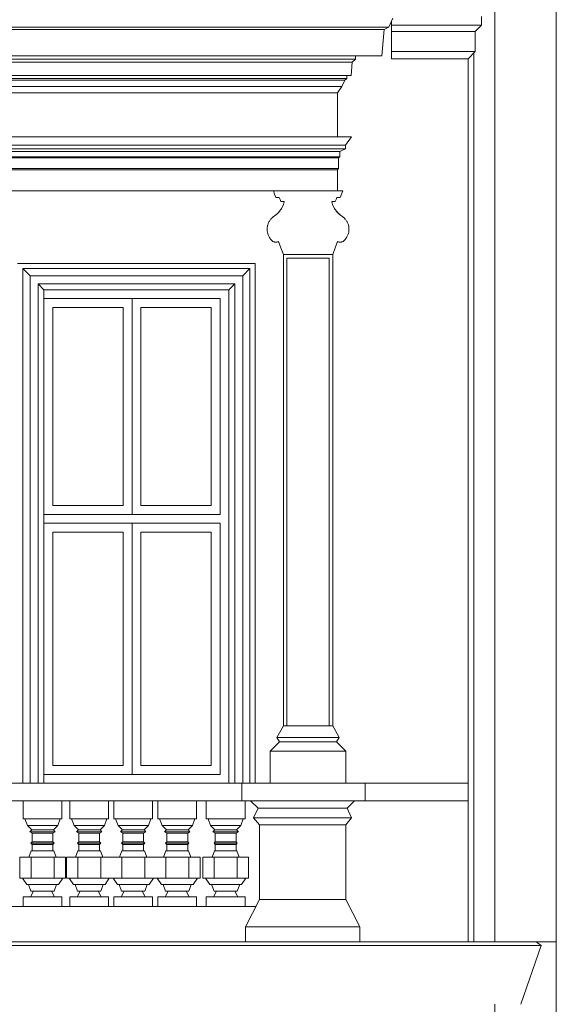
# Model space of a CAD drawing. Header units: metres. Extents: x -1.8 to 41.7, y -0.9 to 24.3.
# Tile 26 of 28: x 36.7 to 39.8, y 5 to 10.6. Entities that reach past the tile are written whole.
import ezdxf

# ---------------------------------------------------------------- set-up
doc = ezdxf.new("R2010")
doc.units = ezdxf.units.M
doc.layers.add('AV-STAVBA', color=7, linetype='Continuous', lineweight=18)

# ---------------------------------------------------------------- blocks, each defined once
blk = doc.blocks.new('WI_4-4_dvojité - 2400x2800-1624761-Pohled JV')
at = {"layer": 'AV-STAVBA'}
for p, q in [((36.0548, 9.05), (35.5548, 9.05)), ((35.5548, 9.05), (35.5548, 7.825)), ((35.5548, 7.825), (35.5548, 9.05)), ((35.5548, 9.05), (36.5548, 9.05)), ((35.6048, 7.875), (35.6048, 9)), ((35.6048, 9), (36.0048, 9)), ((36.0048, 9), (36.0048, 7.875)), ((36.0548, 7.825), (36.0548, 9.05)), ((36.5548, 9.05), (36.0548, 9.05)), ((36.0548, 9.05), (36.0548, 7.825)), ((36.1048, 7.875), (36.1048, 9)), ((36.1048, 9), (36.5048, 9)), ((36.5048, 9), (36.5048, 7.875)), ((37.3548, 9.05), (36.8548, 9.05)), ((36.8548, 9.05), (37.8548, 9.05)), ((36.9048, 7.875), (36.9048, 9)), ((36.9048, 9), (37.3048, 9)), ((37.3048, 9), (37.3048, 7.875)), ((37.3548, 7.825), (37.3548, 9.05)), ((37.8548, 9.05), (37.3548, 9.05)), ((37.3548, 9.05), (37.3548, 7.825)), ((37.4048, 7.875), (37.4048, 9)), ((37.4048, 9), (37.8048, 9)), ((37.8048, 9), (37.8048, 7.875)), ((37.8548, 7.825), (37.8548, 9.05)), ((37.8548, 9.05), (37.8548, 7.825)), ((35.5548, 7.825), (36.0548, 7.825)), ((36.5548, 7.825), (35.5548, 7.825)), ((36.0048, 7.875), (35.6048, 7.875)), ((36.0548, 7.825), (36.5548, 7.825)), ((36.5048, 7.875), (36.1048, 7.875)), ((36.8548, 7.825), (37.3548, 7.825)), ((37.8548, 7.825), (36.8548, 7.825)), ((37.3048, 7.875), (36.9048, 7.875)), ((37.3548, 7.825), (37.8548, 7.825)), ((37.8048, 7.875), (37.4048, 7.875)), ((36.0548, 7.775), (35.5548, 7.775)), ((35.5548, 7.775), (35.5548, 6.35)), ((35.5548, 7.775), (35.5548, 6.35)), ((35.5548, 7.775), (36.5548, 7.775)), ((36.0548, 6.35), (36.0548, 7.775)), ((36.5548, 7.775), (36.0548, 7.775)), ((36.0548, 7.775), (36.0548, 6.35)), ((37.3548, 7.775), (36.8548, 7.775)), ((36.8548, 7.775), (37.8548, 7.775)), ((37.3548, 6.35), (37.3548, 7.775)), ((37.8548, 7.775), (37.3548, 7.775)), ((37.3548, 7.775), (37.3548, 6.35)), ((37.8548, 6.35), (37.8548, 7.775)), ((37.8548, 6.35), (37.8548, 7.775)), ((35.6048, 6.4), (35.6048, 7.725)), ((35.6048, 7.725), (36.0048, 7.725)), ((36.0048, 7.725), (36.0048, 6.4)), ((36.1048, 6.4), (36.1048, 7.725)), ((36.1048, 7.725), (36.5048, 7.725)), ((36.5048, 7.725), (36.5048, 6.4)), ((36.9048, 6.4), (36.9048, 7.725)), ((36.9048, 7.725), (37.3048, 7.725)), ((37.3048, 7.725), (37.3048, 6.4)), ((37.4048, 6.4), (37.4048, 7.725)), ((37.4048, 7.725), (37.8048, 7.725)), ((37.8048, 7.725), (37.8048, 6.4)), ((36.0048, 6.4), (35.6048, 6.4)), ((36.5048, 6.4), (36.1048, 6.4)), ((37.3048, 6.4), (36.9048, 6.4)), ((37.8048, 6.4), (37.4048, 6.4)), ((35.5548, 6.35), (36.0548, 6.35)), ((35.5548, 6.35), (36.5548, 6.35)), ((36.0548, 6.35), (36.5548, 6.35)), ((36.8548, 6.35), (37.3548, 6.35)), ((36.8548, 6.35), (37.8548, 6.35)), ((37.3548, 6.35), (37.8548, 6.35))]:
    blk.add_line(p, q, dxfattribs=at)
blk = doc.blocks.new('GM_Detový svod_04 - GM_Detový svod_04-1507001-Pohled JV')
at = {"layer": 'AV-STAVBA'}
for p, q in [((39.4159, 5.4), (39.4159, 10.735)), ((39.2959, 10.4425), (39.2959, 5.4)), ((39.4159, 1.3614), (39.4159, 5.045))]:
    blk.add_line(p, q, dxfattribs=at)
blk = doc.blocks.new('Římsa nad 1NP - Římsa nad 1NP-1582674-Pohled JV')
at = {"layer": 'AV-STAVBA'}
for p, q in [((36.7368, 6.2), (36.7368, 6.0971)), ((36.9568, 6.0971), (36.9568, 6.2)), ((37.0018, 6.2), (37.0018, 6.0971)), ((37.2218, 6.0971), (37.2218, 6.2)), ((37.2518, 6.2), (37.2518, 6.0971)), ((37.4718, 6.0971), (37.4718, 6.2)), ((37.5018, 6.2), (37.5018, 6.0971)), ((37.7218, 6.0971), (37.7218, 6.2)), ((37.7768, 6.2), (37.7768, 6.0971)), ((37.9968, 6.0971), (37.9968, 6.2)), ((38.0709, 6.1576), (38.0284, 6.2)), ((38.0455, 6.1032), (38.0709, 6.1576)), ((38.576, 6.1576), (38.0709, 6.1576)), ((38.576, 6.1576), (38.6184, 6.2)), ((38.6014, 6.1032), (38.576, 6.1576)), ((36.9568, 6.0971), (36.7368, 6.0971)), ((36.7468, 6.0971), (36.7605, 6.0595)), ((36.9331, 6.0595), (36.9468, 6.0971)), ((37.2218, 6.0971), (37.0018, 6.0971)), ((37.0118, 6.0971), (37.0255, 6.0595)), ((37.1981, 6.0595), (37.2118, 6.0971)), ((37.4718, 6.0971), (37.2518, 6.0971)), ((37.2618, 6.0971), (37.2755, 6.0595)), ((37.4481, 6.0595), (37.4618, 6.0971)), ((37.7218, 6.0971), (37.5018, 6.0971)), ((37.5118, 6.0971), (37.5255, 6.0595)), ((37.6981, 6.0595), (37.7118, 6.0971)), ((37.9968, 6.0971), (37.7768, 6.0971)), ((37.7868, 6.0971), (37.8005, 6.0595)), ((37.9731, 6.0595), (37.9868, 6.0971)), ((38.0784, 6.0639), (38.0455, 6.1032)), ((38.6014, 6.1032), (38.0455, 6.1032)), ((38.5684, 6.0639), (38.6014, 6.1032)), ((36.7605, 6.0595), (36.7852, 6.0347)), ((36.7605, 6.0595), (36.9331, 6.0595)), ((36.9084, 6.0347), (36.9331, 6.0595)), ((37.0255, 6.0595), (37.0502, 6.0347)), ((37.0255, 6.0595), (37.1981, 6.0595)), ((37.1734, 6.0347), (37.1981, 6.0595)), ((37.2755, 6.0595), (37.3002, 6.0347)), ((37.2755, 6.0595), (37.4481, 6.0595)), ((37.4234, 6.0347), (37.4481, 6.0595)), ((37.5255, 6.0595), (37.5502, 6.0347)), ((37.5255, 6.0595), (37.6981, 6.0595)), ((37.6734, 6.0347), (37.6981, 6.0595)), ((37.8005, 6.0595), (37.8252, 6.0347)), ((37.8005, 6.0595), (37.9731, 6.0595)), ((37.9484, 6.0347), (37.9731, 6.0595)), ((38.5684, 6.0639), (38.0784, 6.0639)), ((38.0784, 6.0639), (38.0784, 5.64)), ((38.5684, 5.64), (38.5684, 6.0639)), ((36.7852, 6.0347), (36.7746, 6.0241)), ((36.7746, 6.0241), (36.7876, 6.0166)), ((36.919, 6.0241), (36.7746, 6.0241)), ((36.9084, 6.0347), (36.7852, 6.0347)), ((36.7876, 6.0166), (36.7876, 5.9666)), ((36.906, 6.0166), (36.7876, 6.0166)), ((36.906, 6.0166), (36.919, 6.0241)), ((36.906, 5.9666), (36.906, 6.0166)), ((36.919, 6.0241), (36.9084, 6.0347)), ((37.0502, 6.0347), (37.0396, 6.0241)), ((37.0396, 6.0241), (37.0526, 6.0166)), ((37.184, 6.0241), (37.0396, 6.0241)), ((37.1734, 6.0347), (37.0502, 6.0347)), ((37.0526, 6.0166), (37.0526, 5.9666)), ((37.171, 6.0166), (37.0526, 6.0166)), ((37.171, 6.0166), (37.184, 6.0241)), ((37.171, 5.9666), (37.171, 6.0166)), ((37.184, 6.0241), (37.1734, 6.0347)), ((37.3002, 6.0347), (37.2896, 6.0241)), ((37.2896, 6.0241), (37.3026, 6.0166)), ((37.434, 6.0241), (37.2896, 6.0241)), ((37.4234, 6.0347), (37.3002, 6.0347)), ((37.3026, 6.0166), (37.3026, 5.9666)), ((37.421, 6.0166), (37.3026, 6.0166)), ((37.421, 6.0166), (37.434, 6.0241)), ((37.421, 5.9666), (37.421, 6.0166)), ((37.434, 6.0241), (37.4234, 6.0347)), ((37.5502, 6.0347), (37.5396, 6.0241)), ((37.5396, 6.0241), (37.5526, 6.0166)), ((37.684, 6.0241), (37.5396, 6.0241)), ((37.6734, 6.0347), (37.5502, 6.0347)), ((37.5526, 6.0166), (37.5526, 5.9666)), ((37.671, 6.0166), (37.5526, 6.0166)), ((37.671, 6.0166), (37.684, 6.0241)), ((37.671, 5.9666), (37.671, 6.0166)), ((37.684, 6.0241), (37.6734, 6.0347)), ((37.8252, 6.0347), (37.8146, 6.0241)), ((37.8146, 6.0241), (37.8276, 6.0166)), ((37.959, 6.0241), (37.8146, 6.0241)), ((37.9484, 6.0347), (37.8252, 6.0347)), ((37.8276, 6.0166), (37.8276, 5.9666)), ((37.946, 6.0166), (37.8276, 6.0166)), ((37.946, 6.0166), (37.959, 6.0241)), ((37.946, 5.9666), (37.946, 6.0166)), ((37.959, 6.0241), (37.9484, 6.0347)), ((36.7876, 5.9666), (36.7805, 5.9596)), ((36.7805, 5.9596), (36.7876, 5.9525)), ((36.913, 5.9596), (36.7805, 5.9596)), ((36.906, 5.9666), (36.7876, 5.9666)), ((36.7876, 5.9525), (36.7876, 5.9162)), ((36.906, 5.9525), (36.7876, 5.9525)), ((36.913, 5.9596), (36.906, 5.9666)), ((36.906, 5.9525), (36.913, 5.9596)), ((36.906, 5.9162), (36.906, 5.9525)), ((37.0526, 5.9666), (37.0455, 5.9596)), ((37.0455, 5.9596), (37.0526, 5.9525)), ((37.178, 5.9596), (37.0455, 5.9596)), ((37.171, 5.9666), (37.0526, 5.9666)), ((37.0526, 5.9525), (37.0526, 5.9162)), ((37.171, 5.9525), (37.0526, 5.9525)), ((37.178, 5.9596), (37.171, 5.9666)), ((37.171, 5.9525), (37.178, 5.9596)), ((37.171, 5.9162), (37.171, 5.9525)), ((37.3026, 5.9666), (37.2955, 5.9596)), ((37.2955, 5.9596), (37.3026, 5.9525)), ((37.428, 5.9596), (37.2955, 5.9596)), ((37.421, 5.9666), (37.3026, 5.9666)), ((37.3026, 5.9525), (37.3026, 5.9162)), ((37.421, 5.9525), (37.3026, 5.9525)), ((37.428, 5.9596), (37.421, 5.9666)), ((37.421, 5.9525), (37.428, 5.9596)), ((37.421, 5.9162), (37.421, 5.9525)), ((37.5526, 5.9666), (37.5455, 5.9596)), ((37.5455, 5.9596), (37.5526, 5.9525)), ((37.678, 5.9596), (37.5455, 5.9596)), ((37.671, 5.9666), (37.5526, 5.9666)), ((37.5526, 5.9525), (37.5526, 5.9162)), ((37.671, 5.9525), (37.5526, 5.9525)), ((37.678, 5.9596), (37.671, 5.9666)), ((37.671, 5.9525), (37.678, 5.9596)), ((37.671, 5.9162), (37.671, 5.9525)), ((37.8276, 5.9666), (37.8205, 5.9596)), ((37.8205, 5.9596), (37.8276, 5.9525)), ((37.953, 5.9596), (37.8205, 5.9596)), ((37.946, 5.9666), (37.8276, 5.9666)), ((37.8276, 5.9525), (37.8276, 5.9162)), ((37.946, 5.9525), (37.8276, 5.9525)), ((37.953, 5.9596), (37.946, 5.9666)), ((37.946, 5.9525), (37.953, 5.9596)), ((37.946, 5.9162), (37.946, 5.9525)), ((36.717, 5.88), (36.7818, 5.88)), ((36.717, 5.88), (36.717, 5.76)), ((36.7826, 5.9162), (36.7694, 5.88)), ((36.7818, 5.88), (36.9118, 5.88)), ((36.7818, 5.76), (36.7818, 5.88)), ((36.911, 5.9162), (36.7826, 5.9162)), ((36.9242, 5.88), (36.911, 5.9162)), ((36.9118, 5.88), (36.9765, 5.88)), ((36.9118, 5.88), (36.9118, 5.76)), ((36.9765, 5.76), (36.9765, 5.88)), ((36.982, 5.88), (37.0468, 5.88)), ((36.982, 5.88), (36.982, 5.76)), ((37.0476, 5.9162), (37.0344, 5.88)), ((37.0468, 5.88), (37.1768, 5.88)), ((37.0468, 5.76), (37.0468, 5.88)), ((37.176, 5.9162), (37.0476, 5.9162)), ((37.1892, 5.88), (37.176, 5.9162)), ((37.1768, 5.88), (37.2368, 5.88)), ((37.1768, 5.88), (37.1768, 5.76)), ((37.2368, 5.88), (37.2968, 5.88)), ((37.2976, 5.9162), (37.2844, 5.88)), ((37.2968, 5.88), (37.4268, 5.88)), ((37.2968, 5.76), (37.2968, 5.88)), ((37.426, 5.9162), (37.2976, 5.9162)), ((37.4392, 5.88), (37.426, 5.9162)), ((37.4268, 5.88), (37.4868, 5.88)), ((37.4268, 5.88), (37.4268, 5.76)), ((37.4868, 5.88), (37.5468, 5.88)), ((37.5476, 5.9162), (37.5344, 5.88)), ((37.5468, 5.88), (37.6768, 5.88)), ((37.5468, 5.76), (37.5468, 5.88)), ((37.676, 5.9162), (37.5476, 5.9162)), ((37.6892, 5.88), (37.676, 5.9162)), ((37.6768, 5.88), (37.7415, 5.88)), ((37.6768, 5.88), (37.6768, 5.76)), ((37.7415, 5.76), (37.7415, 5.88)), ((37.757, 5.88), (37.8218, 5.88)), ((37.757, 5.88), (37.757, 5.76)), ((37.8226, 5.9162), (37.8094, 5.88)), ((37.8218, 5.88), (37.9518, 5.88)), ((37.8218, 5.76), (37.8218, 5.88)), ((37.951, 5.9162), (37.8226, 5.9162)), ((37.9642, 5.88), (37.951, 5.9162)), ((37.9518, 5.88), (38.0165, 5.88)), ((37.9518, 5.88), (37.9518, 5.76)), ((38.0165, 5.76), (38.0165, 5.88)), ((36.7459, 5.76), (36.717, 5.76)), ((36.7326, 5.76), (36.757, 5.7252)), ((36.7567, 5.76), (36.7447, 5.76)), ((36.7818, 5.76), (36.7571, 5.76)), ((36.8367, 5.76), (36.7818, 5.76)), ((36.8571, 5.76), (36.8365, 5.76)), ((36.9118, 5.76), (36.8569, 5.76)), ((36.9365, 5.76), (36.9118, 5.76)), ((36.9366, 5.7252), (36.961, 5.76)), ((36.9489, 5.76), (36.9369, 5.76)), ((36.9765, 5.76), (36.9476, 5.76)), ((37.0109, 5.76), (36.982, 5.76)), ((36.9976, 5.76), (37.022, 5.7252)), ((37.0217, 5.76), (37.0097, 5.76)), ((37.0468, 5.76), (37.0221, 5.76)), ((37.1017, 5.76), (37.0468, 5.76)), ((37.1221, 5.76), (37.1015, 5.76)), ((37.1768, 5.76), (37.1219, 5.76)), ((37.2015, 5.76), (37.1768, 5.76)), ((37.2016, 5.7252), (37.226, 5.76)), ((37.2139, 5.76), (37.2019, 5.76)), ((37.2368, 5.76), (37.2126, 5.76)), ((37.2609, 5.76), (37.2368, 5.76)), ((37.2476, 5.76), (37.272, 5.7252)), ((37.2717, 5.76), (37.2597, 5.76)), ((37.2968, 5.76), (37.2721, 5.76)), ((37.3517, 5.76), (37.2968, 5.76)), ((37.3721, 5.76), (37.3515, 5.76)), ((37.4268, 5.76), (37.3719, 5.76)), ((37.4515, 5.76), (37.4268, 5.76)), ((37.4516, 5.7252), (37.476, 5.76)), ((37.4639, 5.76), (37.4519, 5.76)), ((37.4868, 5.76), (37.4626, 5.76)), ((37.5109, 5.76), (37.4868, 5.76)), ((37.4976, 5.76), (37.522, 5.7252)), ((37.5217, 5.76), (37.5097, 5.76)), ((37.5468, 5.76), (37.5221, 5.76)), ((37.6017, 5.76), (37.5468, 5.76)), ((37.6221, 5.76), (37.6015, 5.76)), ((37.6768, 5.76), (37.6219, 5.76)), ((37.7015, 5.76), (37.6768, 5.76)), ((37.7016, 5.7252), (37.726, 5.76)), ((37.7139, 5.76), (37.7019, 5.76)), ((37.7415, 5.76), (37.7126, 5.76)), ((37.7859, 5.76), (37.757, 5.76)), ((37.7726, 5.76), (37.797, 5.7252)), ((37.7967, 5.76), (37.7847, 5.76)), ((37.8218, 5.76), (37.7971, 5.76)), ((37.8767, 5.76), (37.8218, 5.76)), ((37.8971, 5.76), (37.8765, 5.76)), ((37.9518, 5.76), (37.8969, 5.76)), ((37.9765, 5.76), (37.9518, 5.76)), ((37.9766, 5.7252), (38.001, 5.76)), ((37.9889, 5.76), (37.9769, 5.76)), ((38.0165, 5.76), (37.9876, 5.76)), ((36.757, 5.7252), (36.9366, 5.7252)), ((36.767, 5.7252), (36.7806, 5.6876)), ((36.9129, 5.6876), (36.9266, 5.7252)), ((37.022, 5.7252), (37.2016, 5.7252)), ((37.032, 5.7252), (37.0456, 5.6876)), ((37.1779, 5.6876), (37.1916, 5.7252)), ((37.272, 5.7252), (37.4516, 5.7252)), ((37.282, 5.7252), (37.2956, 5.6876)), ((37.4279, 5.6876), (37.4416, 5.7252)), ((37.522, 5.7252), (37.7016, 5.7252)), ((37.532, 5.7252), (37.5456, 5.6876)), ((37.6779, 5.6876), (37.6916, 5.7252)), ((37.797, 5.7252), (37.9766, 5.7252)), ((37.807, 5.7252), (37.8206, 5.6876)), ((37.9529, 5.6876), (37.9666, 5.7252)), ((36.7368, 5.6542), (36.9568, 5.6542)), ((36.7368, 5.6542), (36.7368, 5.6)), ((36.7956, 5.6876), (36.7785, 5.6542)), ((36.9129, 5.6876), (36.7806, 5.6876)), ((36.9151, 5.6542), (36.8979, 5.6876)), ((36.9568, 5.6), (36.9568, 5.6542)), ((37.0018, 5.6542), (37.2218, 5.6542)), ((37.0018, 5.6542), (37.0018, 5.6)), ((37.0606, 5.6876), (37.0435, 5.6542)), ((37.1779, 5.6876), (37.0456, 5.6876)), ((37.1801, 5.6542), (37.1629, 5.6876)), ((37.2218, 5.6), (37.2218, 5.6542)), ((37.2518, 5.6542), (37.4718, 5.6542)), ((37.2518, 5.6542), (37.2518, 5.6)), ((37.3106, 5.6876), (37.2935, 5.6542)), ((37.4279, 5.6876), (37.2956, 5.6876)), ((37.4301, 5.6542), (37.4129, 5.6876)), ((37.4718, 5.6), (37.4718, 5.6542)), ((37.5018, 5.6542), (37.7218, 5.6542)), ((37.5018, 5.6542), (37.5018, 5.6)), ((37.5606, 5.6876), (37.5435, 5.6542)), ((37.6779, 5.6876), (37.5456, 5.6876)), ((37.6801, 5.6542), (37.6629, 5.6876)), ((37.7218, 5.6), (37.7218, 5.6542)), ((37.7768, 5.6542), (37.9968, 5.6542)), ((37.7768, 5.6542), (37.7768, 5.6)), ((37.8356, 5.6876), (37.8185, 5.6542)), ((37.9529, 5.6876), (37.8206, 5.6876)), ((37.9551, 5.6542), (37.9379, 5.6876)), ((37.9968, 5.6), (37.9968, 5.6542)), ((37.999, 5.4841), (38.0784, 5.64)), ((38.5684, 5.64), (38.0784, 5.64)), ((38.6479, 5.4841), (38.5684, 5.64)), ((37.999, 5.4), (37.999, 5.4841)), ((37.999, 5.4841), (38.6479, 5.4841)), ((38.6479, 5.4), (38.6479, 5.4841)), ((39.679, 5.3796), (33.5449, 5.3796)), ((33.5741, 5.4), (39.6498, 5.4)), ((39.5637, 5.045), (39.679, 5.3796)), ((39.679, 5.3796), (39.6498, 5.4))]:
    blk.add_line(p, q, dxfattribs=at)
blk = doc.blocks.new('Podokenní římsa 3NP - Podokenní římsa 3NP-1611802-Pohled JV')
at = {"layer": 'AV-STAVBA'}
for p, q in [((38.8287, 10.601), (38.8287, 10.6246)), ((39.3394, 10.651), (39.3394, 10.601)), ((38.8287, 10.5665), (38.8287, 10.601)), ((38.8287, 10.601), (39.3394, 10.601)), ((38.8287, 10.4515), (38.8287, 10.5665)), ((38.8287, 10.5665), (39.3048, 10.5665)), ((39.3394, 10.601), (39.3048, 10.5665)), ((39.3048, 10.5665), (39.3048, 10.4515)), ((38.8287, 10.4115), (38.8287, 10.4515)), ((38.8287, 10.4515), (39.3048, 10.4515)), ((39.3048, 10.4515), (39.2648, 10.4115)), ((38.8287, 10.4115), (39.2648, 10.4115))]:
    blk.add_line(p, q, dxfattribs=at)
blk = doc.blocks.new('Šambrána krajní_2NP1 - Šambrána krajní_2NP-1630025-Pohled JV')
at = {"layer": 'AV-STAVBA'}
for p, q in [((38.8133, 10.5914), (38.8365, 10.6413)), ((38.8133, 10.5914), (34.6357, 10.5914)), ((38.7873, 10.5764), (34.6617, 10.5764)), ((38.7742, 10.427), (38.7873, 10.5764)), ((38.7873, 10.5764), (38.8133, 10.5914)), ((38.7742, 10.427), (34.6748, 10.427)), ((38.6233, 10.409), (34.8257, 10.409)), ((38.6056, 10.3913), (38.6233, 10.409)), ((38.6233, 10.409), (38.6233, 10.427)), ((38.6056, 10.3913), (34.8434, 10.3913)), ((38.5991, 10.3166), (38.6056, 10.3913)), ((38.5991, 10.3166), (34.85, 10.3166)), ((38.5741, 10.3), (34.875, 10.3)), ((38.5634, 10.2894), (34.8856, 10.2894)), ((38.5465, 10.2531), (38.5634, 10.2894)), ((38.5634, 10.2894), (38.5741, 10.3)), ((38.5741, 10.3), (38.5741, 10.3166)), ((38.5465, 10.2531), (34.9025, 10.2531)), ((38.5215, 10.2174), (38.5465, 10.2531)), ((38.5215, 10.2174), (34.9275, 10.2174)), ((38.5215, 9.969), (38.5215, 10.2174)), ((34.8475, 9.969), (38.6015, 9.969)), ((38.5671, 9.9199), (38.6015, 9.969)), ((38.5671, 9.9199), (34.8819, 9.9199)), ((38.5671, 9.8999), (34.8819, 9.8999)), ((38.5354, 9.8851), (38.5671, 9.8999)), ((38.5671, 9.8999), (38.5671, 9.9199)), ((38.5354, 9.8851), (34.9136, 9.8851)), ((38.5354, 9.8551), (34.9136, 9.8551)), ((38.5284, 9.8482), (34.9206, 9.8482)), ((38.5284, 9.8482), (38.5354, 9.8551)), ((38.5284, 9.7882), (38.5284, 9.8482)), ((38.5354, 9.8551), (38.5354, 9.8851)), ((38.5284, 9.7882), (34.9206, 9.7882)), ((38.5215, 9.7812), (34.9275, 9.7812)), ((38.5215, 9.7812), (38.5284, 9.7882)), ((38.5215, 9.6613), (38.5215, 9.7812)), ((35.2915, 9.6613), (38.1575, 9.6613)), ((38.1575, 9.6613), (38.5515, 9.6613)), ((38.1912, 9.6237), (38.1712, 9.6237)), ((38.5378, 9.6237), (38.5178, 9.6237)), ((38.2197, 9.6002), (38.1997, 9.6002)), ((38.5093, 9.6002), (38.4893, 9.6002)), ((38.4945, 9.3), (38.2145, 9.3)), ((38.2145, 9.3), (38.2145, 6.625)), ((38.2345, 6.625), (38.2345, 9.28)), ((38.2345, 9.28), (38.4745, 9.28)), ((38.4745, 9.28), (38.4745, 6.625)), ((38.4945, 6.625), (38.4945, 9.3)), ((38.0548, 9.25), (36.7048, 9.25)), ((38.0548, 6.3), (38.0548, 9.25)), ((36.7348, 6.3), (36.7348, 9.22)), ((36.7348, 9.22), (38.0248, 9.22)), ((36.776, 9.1789), (36.7348, 9.22)), ((36.776, 6.3), (36.776, 9.1789)), ((37.9837, 9.1789), (36.776, 9.1789)), ((37.9837, 9.1789), (38.0248, 9.22)), ((37.9837, 6.3), (37.9837, 9.1789)), ((38.0248, 9.22), (38.0248, 6.3)), ((36.821, 6.3), (36.821, 9.1339)), ((36.821, 9.1339), (37.9387, 9.1339)), ((36.8548, 9.1), (36.821, 9.1339)), ((37.9048, 9.1), (37.9387, 9.1339)), ((37.9387, 9.1339), (37.9387, 6.3)), ((36.8548, 6.3), (36.8548, 9.1)), ((36.8548, 9.1), (36.8548, 6.3)), ((37.9048, 9.1), (36.8548, 9.1)), ((37.9048, 6.3), (37.9048, 9.1)), ((38.177, 6.56), (38.2145, 6.625)), ((38.2145, 6.625), (38.2345, 6.625)), ((38.2345, 6.625), (38.4745, 6.625)), ((38.4745, 6.625), (38.4945, 6.625)), ((38.532, 6.56), (38.4945, 6.625)), ((38.192, 6.5341), (38.177, 6.56)), ((38.532, 6.56), (38.177, 6.56)), ((38.517, 6.5341), (38.532, 6.56)), ((38.139, 6.481), (38.192, 6.5341)), ((38.517, 6.5341), (38.192, 6.5341)), ((38.57, 6.481), (38.517, 6.5341)), ((38.139, 6.3), (38.139, 6.481)), ((38.57, 6.481), (38.139, 6.481)), ((38.57, 6.3), (38.57, 6.481))]:
    blk.add_line(p, q, dxfattribs=at)
at = {"layer": 'AV-STAVBA', "flags": 128}
for points in [[(38.1712, 9.6237), (38.1643, 9.6425), (38.1575, 9.6613)], [(38.1997, 9.6002), (38.1954, 9.6119), (38.1912, 9.6237)], [(38.5178, 9.6237), (38.5136, 9.6119), (38.5093, 9.6002)], [(38.5515, 9.6613), (38.5447, 9.6425), (38.5378, 9.6237)], [(38.2145, 9.3), (38.2009, 9.3375), (38.1873, 9.3747)], [(38.5217, 9.3747), (38.5082, 9.3375), (38.4945, 9.3)]]:
    blk.add_lwpolyline(points, dxfattribs=at)
at = {"layer": 'AV-STAVBA'}
for centre, radius, start, end in [((38.0893, 9.6305), 0.1339, 317.9489, 332.2283), ((38.0893, 9.6305), 0.1339, 332.5333, 346.9262), ((38.6197, 9.6305), 0.1339, 193.0738, 207.4685), ((38.6197, 9.6305), 0.1339, 207.771, 222.053), ((38.2109, 9.4438), 0.0889, 136.2384, 139.7385), ((38.0893, 9.6305), 0.1339, 303.661, 317.5954), ((38.6197, 9.6305), 0.1339, 222.4038, 236.339), ((38.4981, 9.4438), 0.0889, 40.2617, 43.7609), ((38.2109, 9.4438), 0.0889, 166.2408, 169.8033), ((38.2109, 9.4438), 0.0889, 151.3957, 152.7459), ((38.4981, 9.4438), 0.0889, 27.2541, 28.6032), ((38.4981, 9.4438), 0.0889, 10.1974, 13.7598), ((38.2109, 9.4438), 0.0889, 180.1616, 183.585), ((38.2109, 9.4438), 0.0889, 197.2541, 198.9642), ((38.2109, 9.4438), 0.0889, 210.177, 213.7633), ((38.4981, 9.4438), 0.0889, 326.2363, 329.8235), ((38.4981, 9.4438), 0.0889, 341.0336, 342.7459), ((38.4981, 9.4438), 0.0889, 356.4164, 359.8381), ((38.1715, 9.4016), 0.0313, 241.6139, 244.8292), ((38.1715, 9.4016), 0.0313, 256.3015, 259.1845), ((38.1715, 9.4016), 0.0313, 268.0504, 270.9891), ((38.1715, 9.4016), 0.0313, 282.421, 285.6767), ((38.5375, 9.4016), 0.0313, 254.3233, 257.5813), ((38.5375, 9.4016), 0.0313, 269.0109, 271.9529), ((38.5375, 9.4016), 0.0313, 280.8188, 283.6985), ((38.5375, 9.4016), 0.0313, 295.173, 298.3861)]:
    blk.add_arc(centre, radius, start, end, dxfattribs=at)
for points in [[(38.1624, 9.5183), (38.1716, 9.5243), (38.1888, 9.5388), (38.2089, 9.567), (38.2171, 9.5889), (38.2197, 9.6002)], [(38.4893, 9.6002), (38.4919, 9.5889), (38.5001, 9.567), (38.5202, 9.5388), (38.5374, 9.5243), (38.5466, 9.5183)], [(38.1502, 9.3788), (38.1463, 9.3824), (38.1393, 9.3902), (38.1308, 9.4039), (38.1249, 9.4191), (38.1219, 9.4354), (38.1218, 9.452), (38.1249, 9.4683), (38.1308, 9.4835), (38.1392, 9.4972), (38.1498, 9.509), (38.158, 9.5154), (38.1624, 9.5183)], [(38.5466, 9.5183), (38.551, 9.5154), (38.5592, 9.509), (38.5698, 9.4972), (38.5782, 9.4835), (38.5841, 9.4683), (38.5872, 9.452), (38.5872, 9.4354), (38.5841, 9.4191), (38.5782, 9.4039), (38.5697, 9.3902), (38.5627, 9.3824), (38.5588, 9.3788)], [(38.1873, 9.3747), (38.1854, 9.3735), (38.1812, 9.3717), (38.1746, 9.3703), (38.168, 9.3703), (38.1615, 9.3718), (38.1554, 9.3746), (38.1518, 9.3773), (38.1502, 9.3788)], [(38.5588, 9.3788), (38.5572, 9.3773), (38.5536, 9.3746), (38.5475, 9.3718), (38.541, 9.3703), (38.5344, 9.3703), (38.5278, 9.3717), (38.5236, 9.3735), (38.5217, 9.3747)]]:
    blk.add_open_spline(points, degree=3, dxfattribs=at)

msp = doc.modelspace()

# ---------------------------------------------------------------- linework, layer by layer
at = {"layer": 'AV-STAVBA'}
for p, q in [((39.7648, 14.4), (39.7648, 2.5638)), ((39.2648, 5.4), (39.2648, 10.4115)), ((36.8548, 9.1), (37.9048, 9.1)), ((37.9048, 9.1), (37.9048, 6.3)), ((22.3922, 6.3), (38.6791, 6.3)), ((37.9791, 6.3), (37.9791, 6.2)), ((38.6791, 6.3), (39.2648, 6.3)), ((38.6791, 6.3), (38.6791, 6.2)), ((39.2648, 6.2), (21.8822, 6.2)), ((35.3388, 5.6), (38.0581, 5.6)), ((39.7648, 5.4), (39.6498, 5.4))]:
    msp.add_line(p, q, dxfattribs=at)

# ---------------------------------------------------------------- block references
for name in ['GM_Detový svod_04 - GM_Detový svod_04-1507001-Pohled JV', 'Šambrána krajní_2NP1 - Šambrána krajní_2NP-1630025-Pohled JV', 'Podokenní římsa 3NP - Podokenní římsa 3NP-1611802-Pohled JV', 'WI_4-4_dvojité - 2400x2800-1624761-Pohled JV', 'Římsa nad 1NP - Římsa nad 1NP-1582674-Pohled JV']:
    msp.add_blockref(name, (0, 0), dxfattribs=at)

doc.saveas('drawing.dxf')
